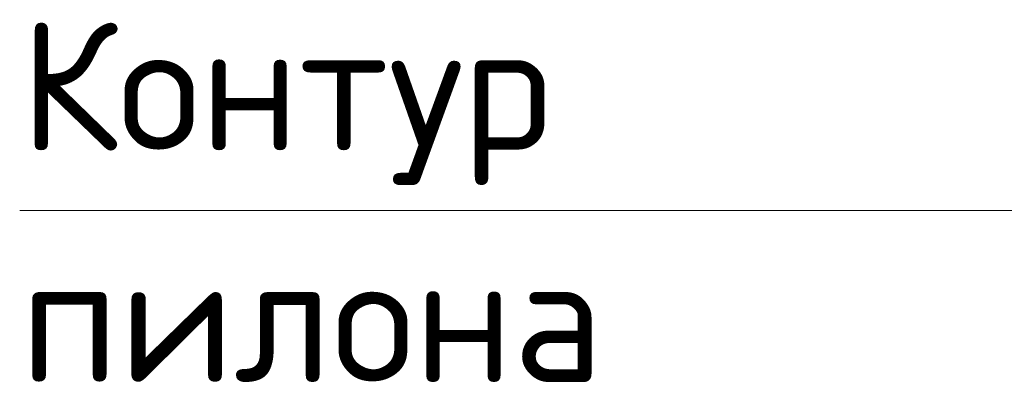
# Model space of a CAD drawing. Header units: metres. Extents: x -38 to 114, y -15 to 21.
# Tile 206 of 244: x 76.5886 to 76.8189, y 3.0913 to 3.1766. Entities that reach past the tile are written whole.
import ezdxf

# ---------------------------------------------------------------- set-up
doc = ezdxf.new("R2010")
doc.units = ezdxf.units.M

msp = doc.modelspace()

# ---------------------------------------------------------------- linework, layer by layer
at = {"color": 7, "linetype": 'Continuous', "lineweight": 13, "transparency": 33554687}
for q in [(76.91686, 3.13202), (76.91686, 3.13202), (76.89186, 3.13202)]:
    msp.add_line((76.58862, 3.13202), q, dxfattribs=at)

# ---------------------------------------------------------------- texts
at = {"color": 7, "linetype": 'Continuous', "lineweight": 13, "transparency": 33554687, "insert": (76.58862, 3.17609), "char_height": 0.03, "width": 0.146025, "attachment_point": 1, "line_spacing_factor": 1.084337}
msp.add_mtext('\\A1;{\\fISOCPEUR|i0|b0;\\H0.030000;\\W1.000000;\\C7;Контур}\\P{\\fISOCPEUR|i0|b0;\\H0.030000;\\W1.000000;\\C7;пилона}\\P', dxfattribs=at)
msp.add_mtext('\\A1;{\\fISOCPEUR|i0|b0;\\H0.030000;\\W1.000000;\\C7;Контур}\\P{\\fISOCPEUR|i0|b0;\\H0.030000;\\W1.000000;\\C7;пилона}\\P', dxfattribs=at)
msp.add_mtext('\\A1;{\\fISOCPEUR|i0|b0;\\H0.030000;\\W1.000000;\\C7;Контур}\\P{\\fISOCPEUR|i0|b0;\\H0.030000;\\W1.000000;\\C7;пилона}\\P', dxfattribs=at)

doc.saveas('drawing.dxf')
